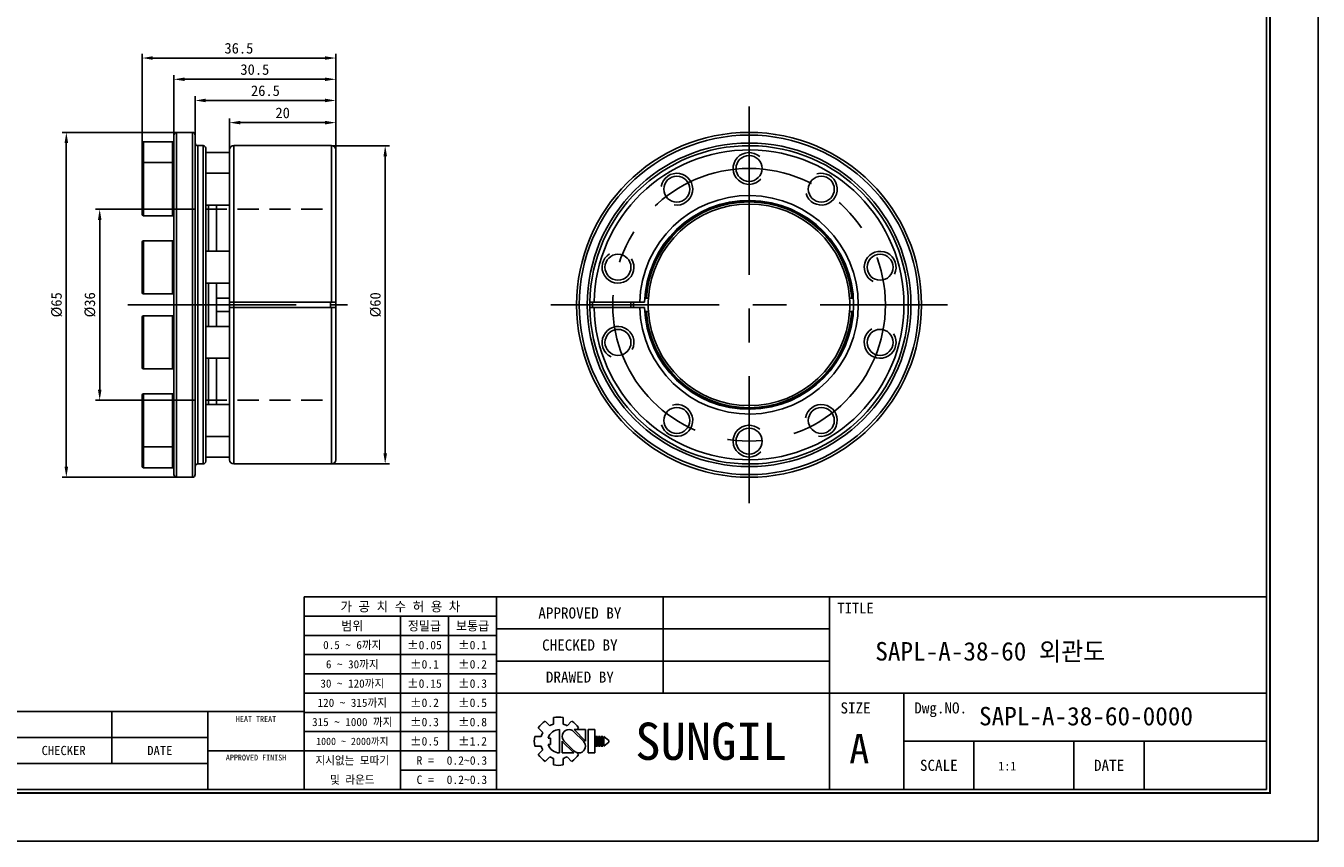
# Model space of a CAD drawing. Header units: millimetres. Extents: x 0 to 414, y 0 to 293.
# Tile 2 of 8: x 171 to 414, y 0 to 154. Entities that reach past the tile are written whole.
import ezdxf
from ezdxf.enums import TextEntityAlignment as Align

# ---------------------------------------------------------------- set-up
doc = ezdxf.new("R2010")
doc.units = ezdxf.units.MM
doc.linetypes.add('CENTER', pattern=[50.8, 31.75, -6.35, 6.35, -6.35])
doc.linetypes.add('DASHED', pattern=[0.75, 0.5, -0.25])
doc.layers.get('DEFPOINTS').update_dxf_attribs({"linetype": 'CONTINUOUS'})
for name, color, linetype in [('center', 1, 'CENTER'), ('hidden', 2, 'DASHED'), ('L1', 7, 'CONTINUOUS'), ('OUTLINE', 7, 'CONTINUOUS'), ('thread', 5, 'CONTINUOUS')]:
    doc.layers.add(name, color=color, linetype=linetype)
doc.dimstyles.get("Standard").update_dxf_attribs({"dimtxt": 2, "dimasz": 2, "dimexe": 0.8, "dimexo": 0, "dimgap": 0.8, "dimtad": 1, "dimdec": 3, "dimzin": 11, "dimdsep": 46, "dimtxsty": 'Standard', "dimcen": 0, "dimclrd": 5, "dimclre": 5, "dimclrt": 3, "dimadec": 0, "dimazin": 0, "dimtfac": 0.6, "dimtdec": 3, "dimtmove": 0, "dimatfit": 3, "dimfxl": 0, "dimtolj": 1, "dimtzin": 11, "dimarcsym": 0})

# ---------------------------------------------------------------- blocks, each defined once
blk = doc.blocks.new('표제란')
at = {"layer": 'L1', "color": 0}
for p, q in [((297, 0), (297, 210)), ((0, 0), (297, 0))]:
    blk.add_line(p, q, dxfattribs=at)
at = {"layer": 'L1'}
for p, q in [((290, 33), (160, 33)), ((160, 33), (160, 7)), ((186, 33), (186, 7)), ((208.5, 33), (208.5, 20)), ((231, 33), (231, 7)), ((186, 30.4), (160, 30.4)), ((173, 30.4), (173, 7)), ((179.5, 30.4), (179.5, 12.2)), ((231, 28.67), (186, 28.67)), ((186, 27.8), (160, 27.8)), ((186, 25.2), (160, 25.2)), ((231, 24.33), (186, 24.33)), ((186, 22.6), (160, 22.6)), ((186, 20), (160, 20)), ((290, 20), (186, 20)), ((241, 20), (241, 7)), ((160, 17.5), (62, 17.5)), ((134, 17.5), (134, 10.5)), ((147, 17.5), (147, 7)), ((186, 17.4), (160, 17.4)), ((192.55, 16.22), (193.17, 15.6)), ((193.7, 16.69), (193.7, 15.81)), ((195, 16.69), (195, 15.81)), ((195.52, 15.6), (196.14, 16.22)), ((147, 14), (62, 14)), ((186, 14.8), (160, 14.8)), ((191.15, 14.15), (192.03, 14.15)), ((191.15, 14.15), (192.03, 14.15)), ((191.63, 15.3), (192.25, 14.68)), ((194.5, 15.08), (194.5, 11.92)), ((197.74, 13.5), (196.41, 14.83)), ((198.02, 13.53), (196.47, 15.08)), ((196.47, 15.08), (198.02, 15.08)), ((196.84, 15.08), (197.06, 15.3)), ((198.02, 15.08), (198.02, 13.5)), ((198.39, 15.08), (198.39, 11.92)), ((198.39, 15.08), (199.26, 15.08)), ((199.26, 15.08), (199.26, 11.92)), ((199.41, 14.15), (199.41, 12.85)), ((199.41, 14.15), (199.62, 14.15)), ((199.62, 14.15), (199.62, 12.85)), ((199.78, 14.15), (199.78, 12.85)), ((199.78, 14.15), (199.99, 14.15)), ((199.99, 14.15), (199.99, 12.85)), ((200.14, 14.15), (200.14, 12.85)), ((200.14, 14.15), (200.36, 14.15)), ((200.36, 14.15), (200.36, 12.85)), ((200.51, 14.15), (200.51, 12.85)), ((200.51, 14.15), (201.16, 13.61)), ((191.15, 12.85), (192.03, 12.85)), ((191.63, 11.7), (192.25, 12.32)), ((192.98, 13.93), (193.28, 13.93)), ((192.98, 13.07), (193.28, 13.07)), ((193.28, 13.93), (193.28, 13.07)), ((194.86, 13.5), (194.86, 11.92)), ((194.86, 13.47), (196.42, 11.92)), ((195.14, 13.5), (196.47, 12.17)), ((199.41, 12.85), (199.62, 12.85)), ((199.78, 12.85), (199.99, 12.85)), ((200.14, 12.85), (200.36, 12.85)), ((201.16, 13.39), (200.51, 12.85)), ((201.16, 13.61), (201.16, 13.5)), ((201.16, 13.61), (201.16, 13.39)), ((201.16, 13.5), (201.16, 13.39)), ((290, 13.5), (241, 13.5)), ((250.5, 13.5), (250.5, 7)), ((264, 13.5), (264, 7)), ((273.5, 13.5), (273.5, 7)), ((147, 10.5), (62, 10.5)), ((147, 12.2), (160, 12.2)), ((186, 12.2), (160, 12.2)), ((192.55, 10.78), (193.17, 11.4)), ((193.7, 11.19), (193.7, 10.31)), ((194.86, 11.92), (196.42, 11.92)), ((195, 11.19), (195, 10.31)), ((195.52, 11.4), (196.14, 10.78)), ((196.79, 11.98), (197.06, 11.7)), ((198.39, 11.92), (199.26, 11.92)), ((186, 9.6), (173, 9.6))]:
    blk.add_line(p, q, dxfattribs=at)
at = {"layer": 'L1', "const_width": 0.25}
blk.add_lwpolyline([(290.5, 6.5), (290.5, 203.5), (10, 203.5), (10, 6.5)], close=True, dxfattribs=at)
at = {"layer": 'L1'}
blk.add_lwpolyline([(290, 7), (290, 203), (10.5, 203), (10.5, 7)], close=True, dxfattribs=at)
for centre, radius, start, end in [((194.35, 13.5), 3.26, 123.4943, 146.5057), ((194.35, 13.5), 2.4, 105.6872, 119.3128), ((194.35, 13.5), 3.26, 78.4943, 101.5057), ((194.35, 13.5), 2.4, 60.6872, 74.3128), ((194.35, 13.5), 3.26, 33.4943, 56.5057), ((194.35, 13.5), 3.26, 168.4943, 191.5057), ((194.35, 13.5), 2.4, 150.6872, 164.3128), ((194.5, 13.5), 1.58, 90, 164.0671), ((195.78, 14.16), 0.919, 43.2202, 225.8282), ((194.35, 13.5), 2.4, 195.6872, 209.3128), ((194.5, 13.5), 1.58, 195.9329, 270), ((197.1, 12.84), 0.919, 223.2202, 45.8282), ((194.35, 13.5), 3.26, 213.4943, 236.5057), ((194.35, 13.5), 2.4, 240.6872, 254.3128), ((194.35, 13.5), 2.4, 285.6872, 299.3128), ((194.35, 13.5), 3.26, 303.4943, 326.5057), ((194.35, 13.5), 3.26, 258.4943, 281.5057)]:
    blk.add_arc(centre, radius, start, end, dxfattribs=at)
for p in [(208.5, 28.67), (208.5, 24.33)]:
    blk.add_point(p, dxfattribs=at)
for s, height, p in [('가 공 치 수 허 용 차', 1.3, (173, 31.7)), ('APPROVED BY', 1.5, (197.25, 30.83)), ('TITLE', 1.444, (234.5, 31.5)), ('범위', 1.25, (166.5, 29.1)), ('정밀급', 1.25, (176.25, 29.1)), ('보통급', 1.25, (182.75, 29.1)), ('0.5 ~ 6까지', 1.1, (166.5, 26.5)), ('%%P0.05', 1.15, (176.25, 26.5)), ('%%P0.1', 1.15, (182.75, 26.5)), ('CHECKED BY', 1.5, (197.25, 26.5)), ('6 ~ 30까지', 1.1, (166.5, 23.9)), ('%%P0.1', 1.15, (176.25, 23.9)), ('%%P0.2', 1.15, (182.75, 23.9)), ('DRAWED BY', 1.5, (197.25, 22.17)), ('30 ~ 120까지', 1.1, (166.5, 21.3)), ('%%P0.15', 1.15, (176.25, 21.3)), ('%%P0.3', 1.15, (182.75, 21.3)), ('120 ~ 315까지', 1.1, (166.5, 18.7)), ('%%P0.2', 1.15, (176.25, 18.7)), ('%%P0.5', 1.15, (182.75, 18.7)), ('SIZE', 1.5, (234.5, 18)), ('Dwg.NO.', 1.5, (246, 18)), ('HEAT TREAT', 0.8, (153.5, 16.5)), ('315 ~ 1000 까지', 1.1, (166.5, 16.1)), ('%%P0.3', 1.15, (176.25, 16.1)), ('%%P0.8', 1.15, (182.75, 16.1)), ('SUNGIL', 5.032, (215, 13.5)), ('1000 ~ 2000까지', 0.99, (166.5, 13.49)), ('%%P0.5', 1.15, (176.25, 13.5)), ('%%P1.2', 1.15, (182.75, 13.5)), ('A', 4, (235, 12.5)), ('CHECKER', 1.25, (127.5, 12.25)), ('DATE', 1.25, (140.5, 12.25)), ('APPROVED FINISH', 0.8, (153.5, 11.3)), ('지시없는 모따기', 1.1, (166.5, 10.9)), ('R = ', 1.15, (176.75, 10.9)), ('SCALE', 1.5, (245.75, 10.25)), ('DATE', 1.5, (268.75, 10.25)), ('및 라운드', 1.1, (166.5, 8.3)), ('C = ', 1.15, (176.75, 8.3))]:
    blk.add_text(s, height=height, dxfattribs=at).set_placement(p, align=Align.MIDDLE_CENTER)
for tag, p in [('필렛', (179.25, 10.9)), ('모따기', (179.25, 8.3))]:
    blk.add_attdef(tag, text='', height=1.15, dxfattribs=at).set_placement(p, align=Align.MIDDLE_LEFT)
at = {"layer": 'OUTLINE', "ltscale": 0.5}
for tag, p, height in [('TITLE', (237.17, 24.41), 2.5), ('도번', (251.18, 15.64), 2.5), ('SCALE', (253.78, 9.55), 1.2), ('DATE', (277.02, 9.51), 1.2)]:
    blk.add_attdef(tag, p, '', height=height, dxfattribs=at)
blk = doc.blocks.new('*D36')
at = {"layer": 'DEFPOINTS', "color": 0}
for p in [(198.65, 119.1), (184.66, 83.1), (198.65, 83.1)]:
    blk.add_point(p, dxfattribs=at)
at = {"layer": 'OUTLINE', "color": 5, "lineweight": -2}
for p, q in [((198.65, 119.1), (183.86, 119.1)), ((184.66, 117.1), (184.66, 85.1)), ((198.65, 83.1), (183.86, 83.1))]:
    blk.add_line(p, q, dxfattribs=at)
at = {"layer": 'OUTLINE', "color": 5}
for points in [[(184.33, 117.1), (185, 117.1), (184.66, 119.1)], [(184.33, 85.1), (185, 85.1), (184.66, 83.1)]]:
    blk.add_solid(points, dxfattribs=at)
at = {"layer": 'OUTLINE', "color": 3, "insert": (182.84, 101.1), "char_height": 2, "attachment_point": 5, "rotation": 90}
blk.add_mtext('\\A1;%%c36', dxfattribs=at)
blk = doc.blocks.new('*D37')
at = {"layer": 'DEFPOINTS', "color": 0}
for p in [(199.15, 133.6), (178.37, 68.6), (199.15, 68.6)]:
    blk.add_point(p, dxfattribs=at)
at = {"layer": 'OUTLINE', "color": 5, "lineweight": -2}
for p, q in [((199.15, 133.6), (177.57, 133.6)), ((178.37, 131.6), (178.37, 70.6)), ((199.15, 68.6), (177.57, 68.6))]:
    blk.add_line(p, q, dxfattribs=at)
at = {"layer": 'OUTLINE', "color": 5}
for points in [[(178.04, 131.6), (178.71, 131.6), (178.37, 133.6)], [(178.04, 70.6), (178.71, 70.6), (178.37, 68.6)]]:
    blk.add_solid(points, dxfattribs=at)
at = {"layer": 'OUTLINE', "color": 3, "insert": (176.55, 101.1), "char_height": 2, "attachment_point": 5, "rotation": 90}
blk.add_mtext('\\A1;%%c65', dxfattribs=at)
blk = doc.blocks.new('*D38')
at = {"layer": 'DEFPOINTS', "color": 0}
for p in [(228.35, 131.1), (228.35, 71.1), (238.47, 71.1)]:
    blk.add_point(p, dxfattribs=at)
at = {"layer": 'OUTLINE', "color": 5, "lineweight": -2}
for p, q in [((228.35, 131.1), (239.27, 131.1)), ((238.47, 129.1), (238.47, 73.1)), ((228.35, 71.1), (239.27, 71.1))]:
    blk.add_line(p, q, dxfattribs=at)
at = {"layer": 'OUTLINE', "color": 5}
for points in [[(238.14, 129.1), (238.81, 129.1), (238.47, 131.1)], [(238.14, 73.1), (238.81, 73.1), (238.47, 71.1)]]:
    blk.add_solid(points, dxfattribs=at)
at = {"layer": 'OUTLINE', "color": 3, "insert": (236.65, 101.1), "char_height": 2, "attachment_point": 5, "rotation": 90}
blk.add_mtext('\\A1;%%c60', dxfattribs=at)
blk = doc.blocks.new('*D39')
at = {"layer": 'DEFPOINTS', "color": 0}
for p in [(209.15, 135.44), (209.15, 129.8), (229.15, 130.3)]:
    blk.add_point(p, dxfattribs=at)
at = {"layer": 'OUTLINE', "color": 5, "lineweight": -2}
for p, q in [((209.15, 129.8), (209.15, 136.24)), ((227.15, 135.44), (211.15, 135.44)), ((229.15, 130.3), (229.15, 136.24))]:
    blk.add_line(p, q, dxfattribs=at)
at = {"layer": 'OUTLINE', "color": 5}
for points in [[(211.15, 135.78), (211.15, 135.11), (209.15, 135.44)], [(227.15, 135.78), (227.15, 135.11), (229.15, 135.44)]]:
    blk.add_solid(points, dxfattribs=at)
at = {"layer": 'OUTLINE', "color": 3, "insert": (219.15, 137.27), "char_height": 2, "attachment_point": 5}
blk.add_mtext('\\A1;20', dxfattribs=at)
blk = doc.blocks.new('*D40')
at = {"layer": 'DEFPOINTS', "color": 0}
for p in [(202.65, 139.62), (202.65, 133.1), (229.15, 130.3)]:
    blk.add_point(p, dxfattribs=at)
at = {"layer": 'OUTLINE', "color": 5, "lineweight": -2}
for p, q in [((202.65, 133.1), (202.65, 140.42)), ((227.15, 139.62), (204.65, 139.62)), ((229.15, 130.3), (229.15, 140.42))]:
    blk.add_line(p, q, dxfattribs=at)
at = {"layer": 'OUTLINE', "color": 5}
for points in [[(204.65, 139.96), (204.65, 139.29), (202.65, 139.62)], [(227.15, 139.96), (227.15, 139.29), (229.15, 139.62)]]:
    blk.add_solid(points, dxfattribs=at)
at = {"layer": 'OUTLINE', "color": 3, "insert": (215.9, 141.45), "char_height": 2, "attachment_point": 5}
blk.add_mtext('\\A1;26.5', dxfattribs=at)
blk = doc.blocks.new('*D41')
at = {"layer": 'DEFPOINTS', "color": 0}
for p in [(198.65, 143.61), (198.65, 132.91), (229.15, 130.3)]:
    blk.add_point(p, dxfattribs=at)
at = {"layer": 'OUTLINE', "color": 5, "lineweight": -2}
for p, q in [((198.65, 132.91), (198.65, 144.41)), ((229.15, 130.3), (229.15, 144.41)), ((227.15, 143.61), (200.65, 143.61))]:
    blk.add_line(p, q, dxfattribs=at)
at = {"layer": 'OUTLINE', "color": 5}
for points in [[(200.65, 143.94), (200.65, 143.28), (198.65, 143.61)], [(227.15, 143.94), (227.15, 143.28), (229.15, 143.61)]]:
    blk.add_solid(points, dxfattribs=at)
at = {"layer": 'OUTLINE', "color": 3, "insert": (213.9, 145.44), "char_height": 2, "attachment_point": 5}
blk.add_mtext('\\A1;30.5', dxfattribs=at)
blk = doc.blocks.new('*D42')
at = {"layer": 'DEFPOINTS', "color": 0}
for p in [(192.65, 147.62), (192.65, 131.26), (229.15, 130.3)]:
    blk.add_point(p, dxfattribs=at)
at = {"layer": 'OUTLINE', "color": 5, "lineweight": -2}
for p, q in [((192.65, 131.26), (192.65, 148.42)), ((227.15, 147.62), (194.65, 147.62)), ((229.15, 130.3), (229.15, 148.42))]:
    blk.add_line(p, q, dxfattribs=at)
at = {"layer": 'OUTLINE', "color": 5}
for points in [[(194.65, 147.95), (194.65, 147.29), (192.65, 147.62)], [(227.15, 147.95), (227.15, 147.29), (229.15, 147.62)]]:
    blk.add_solid(points, dxfattribs=at)
at = {"layer": 'OUTLINE', "color": 3, "insert": (210.9, 149.45), "char_height": 2, "attachment_point": 5}
blk.add_mtext('\\A1;36.5', dxfattribs=at)

msp = doc.modelspace()

# ---------------------------------------------------------------- linework, layer by layer
at = {"layer": 'center'}
for p, q in [((307.0528, 138.4762), (307.0528, 63.7262)), ((189.9377, 101.1012), (231.3915, 101.1012)), ((269.6778, 101.1012), (344.4278, 101.1012))]:
    msp.add_line(p, q, dxfattribs=at)
msp.add_circle((307.0528, 101.1012), 25.7, dxfattribs=at)
at = {"layer": 'hidden', "ltscale": 8}
for p, q in [((198.6526, 119.1012), (228.6525, 119.1012)), ((198.6526, 83.1012), (228.6525, 83.1012))]:
    msp.add_line(p, q, dxfattribs=at)
at = {"layer": 'OUTLINE'}
for p, q in [((192.6526, 127.6461), (192.6526, 131.5512)), ((198.4026, 131.8012), (192.9026, 131.8012)), ((192.9026, 131.8012), (192.9026, 127.8961)), ((198.4026, 127.8961), (198.4026, 131.8012)), ((198.6526, 101.1012), (198.6526, 133.1012)), ((202.1526, 133.6012), (199.1526, 133.6012)), ((199.1526, 101.1012), (199.1526, 133.6012)), ((202.1526, 101.1012), (202.1526, 133.6012)), ((202.6526, 101.1012), (202.6526, 133.1012)), ((204.1526, 131.1012), (203.1526, 131.1012)), ((203.1526, 101.1012), (203.1526, 131.1012)), ((204.1526, 101.1012), (204.1526, 131.1012)), ((204.6526, 101.1012), (204.6526, 130.6012)), ((209.1525, 129.8012), (204.6526, 129.8012)), ((209.1525, 130.3012), (209.1525, 101.6012)), ((228.3525, 131.1012), (209.9525, 131.1012)), ((209.9525, 131.1012), (209.9525, 101.6012)), ((228.3525, 131.1012), (228.3525, 101.6012)), ((229.1525, 130.3012), (229.1525, 101.6012)), ((192.6526, 118.1461), (192.6526, 127.6461)), ((198.4026, 127.8961), (192.9026, 127.8961)), ((192.9026, 127.8961), (192.9026, 117.8961)), ((198.4026, 117.8961), (198.4026, 127.8961)), ((209.1525, 125.8961), (204.6526, 125.8961)), ((204.6526, 119.8961), (209.1525, 119.8961)), ((205.1526, 111.1851), (205.1526, 119.8961)), ((206.6526, 111.1851), (206.6526, 119.8961)), ((192.9026, 117.8961), (198.4026, 117.8961)), ((192.6526, 103.4351), (192.6526, 112.9351)), ((198.4026, 113.1851), (192.9026, 113.1851)), ((192.9026, 113.1851), (192.9026, 103.1851)), ((198.4026, 103.1851), (198.4026, 113.1851)), ((209.1525, 111.1851), (204.6526, 111.1851)), ((204.6526, 105.1851), (209.1525, 105.1851)), ((205.1526, 101.1012), (205.1526, 105.1851)), ((206.6526, 102.3512), (206.6526, 105.1851)), ((192.9026, 103.1851), (198.4026, 103.1851)), ((206.6526, 99.8512), (206.6526, 102.3512)), ((206.6526, 102.3512), (209.1525, 102.3512)), ((287.6931, 102.3512), (287.5546, 102.3512)), ((326.5509, 102.3512), (326.4124, 102.3512)), ((198.6526, 69.1012), (198.6526, 101.1012)), ((199.1526, 68.6012), (199.1526, 101.1012)), ((202.1526, 68.6012), (202.1526, 101.1012)), ((202.6526, 69.1012), (202.6526, 101.1012)), ((203.1526, 71.1012), (203.1526, 101.1012)), ((204.1526, 71.1012), (204.1526, 101.1012)), ((204.6526, 71.6012), (204.6526, 101.1012)), ((205.1526, 97.0173), (205.1526, 101.1012)), ((209.1525, 100.6011), (209.1525, 101.6012)), ((209.1525, 100.6012), (209.1525, 71.9012)), ((209.9525, 101.6012), (228.3525, 101.6012)), ((228.3525, 100.6012), (209.9525, 100.6012)), ((209.9525, 100.6012), (209.9525, 71.1012)), ((209.963, 100.601), (209.963, 101.6014)), ((228.163, 100.6012), (228.163, 101.6012)), ((228.3525, 100.6012), (228.3525, 71.1012)), ((229.1525, 100.6013), (229.1525, 101.6012)), ((229.1525, 100.6012), (229.1525, 71.9012)), ((277.857, 101.6012), (286.4641, 101.6012)), ((286.4641, 100.6012), (277.857, 100.6012)), ((192.6526, 97.1957), (192.6526, 98.7673)), ((198.4026, 99.0173), (192.9026, 99.0173)), ((192.9026, 99.0173), (192.9026, 97.363)), ((198.4026, 97.363), (198.4026, 99.0173)), ((206.6526, 97.0173), (206.6526, 99.8512)), ((209.1525, 99.8512), (206.6526, 99.8512)), ((287.5546, 99.8512), (287.6931, 99.8512)), ((326.4124, 99.8512), (326.5509, 99.8512)), ((192.6526, 89.2673), (192.6526, 97.1957)), ((192.9026, 97.363), (192.9026, 89.0173)), ((198.4026, 89.0173), (198.4026, 97.363)), ((209.1525, 97.0173), (204.6526, 97.0173)), ((204.6526, 91.0173), (209.1525, 91.0173)), ((205.1526, 82.3064), (205.1526, 91.0173)), ((206.6526, 82.3064), (206.6526, 91.0173)), ((192.9026, 89.0173), (198.4026, 89.0173)), ((192.6526, 74.5564), (192.6526, 84.0564)), ((198.4026, 84.3064), (192.9026, 84.3064)), ((192.9026, 84.3064), (192.9026, 74.3064)), ((198.4026, 74.3064), (198.4026, 84.3064)), ((209.1525, 82.3064), (204.6526, 82.3064)), ((204.6526, 76.3064), (209.1525, 76.3064)), ((192.6526, 72.8841), (192.6526, 74.5564)), ((192.9026, 74.3064), (198.4026, 74.3064)), ((192.9026, 74.3064), (192.9026, 72.7516)), ((198.4026, 72.7516), (198.4026, 74.3064)), ((192.6526, 70.6512), (192.6526, 72.8841)), ((192.9026, 72.7516), (192.9026, 70.4012)), ((198.4026, 70.4012), (198.4026, 72.7516)), ((203.1526, 71.1012), (204.1526, 71.1012)), ((204.6526, 72.4012), (209.1525, 72.4012)), ((209.9525, 71.1012), (228.3525, 71.1012)), ((192.9026, 70.4012), (198.4026, 70.4012)), ((199.1526, 68.6012), (202.1526, 68.6012))]:
    msp.add_line(p, q, dxfattribs=at)
at = {"layer": 'OUTLINE', "flags": 128}
for points in [[(277.0569, 100.6012), (277.0528, 101.1012), (277.0569, 101.6012)], [(277.557, 100.6008), (277.5528, 101.1012), (277.557, 101.602)], [(284.7584, 100.6012), (284.7527, 101.1012), (284.7584, 101.6012)]]:
    msp.add_lwpolyline(points, dxfattribs=at)
at = {"layer": 'OUTLINE'}
for centre, radius in [((307.0528, 101.1012), 32.5), ((307.0528, 101.1012), 32), ((307.0528, 101.1012), 30.5), ((307.0528, 126.8012), 2.45), ((293.4338, 122.8961), 2.45), ((320.6717, 122.8961), 2.45), ((282.3483, 108.1851), 2.45), ((331.7572, 108.1851), 2.45), ((282.3483, 94.0173), 2.45), ((331.7572, 94.0173), 2.45), ((293.4338, 79.3064), 2.45), ((320.6717, 79.3064), 2.45), ((307.0528, 75.4012), 2.45)]:
    msp.add_circle(centre, radius, dxfattribs=at)
for centre, radius, start, end in [((192.9026, 131.5512), 0.25, 90, 180), ((198.4026, 131.5512), 0.25, 0, 90), ((199.1526, 133.1012), 0.5, 90, 180), ((202.1526, 133.1012), 0.5, 0, 90), ((203.1526, 131.6012), 0.5, 180, 270), ((204.1526, 130.6012), 0.5, 0, 90), ((209.9525, 130.3012), 0.8, 90, 180), ((228.3525, 130.3012), 0.8, 360, 90), ((307.0528, 101.1012), 30, 180.954974, 179.045026), ((307.0528, 101.1012), 29.2, 180.98114, 179.01886), ((192.9026, 127.6461), 0.25, 90, 180), ((198.4026, 127.6461), 0.25, 0, 90), ((307.0528, 101.1012), 20.5947, 181.391167, 178.608833), ((307.0528, 101.1012), 19.6947, 181.454372, 178.547478), ((307.0528, 101.1012), 19.5382, 3.668129, 176.331871), ((307.0528, 101.1012), 19.4, 3.694298, 176.305702), ((307.0528, 101.1012), 19, 3.772184, 176.227816), ((192.9026, 118.1461), 0.25, 180, 270), ((198.4026, 118.1461), 0.25, 270, 0), ((192.9026, 112.9351), 0.25, 90, 180), ((198.4026, 112.9351), 0.25, 0, 90), ((192.9026, 103.4351), 0.25, 180, 270), ((198.4026, 103.4351), 0.25, 270, 0), ((307.0528, 101.1012), 19, 176.227816, 183.772184), ((307.0528, 101.1012), 19, 356.227816, 3.772184), ((307.0528, 101.1012), 21.8, 178.685762, 181.314238), ((192.9026, 98.7673), 0.25, 90, 180), ((198.4026, 98.7673), 0.25, 0, 90), ((307.0528, 101.1012), 19.5382, 183.668129, 356.331871), ((307.0528, 101.1012), 19.4, 183.694298, 356.305702), ((307.0528, 101.1012), 19, 183.772184, 356.227816), ((192.9026, 89.2673), 0.25, 180, 270), ((198.4026, 89.2673), 0.25, 270, 0), ((192.9026, 84.0564), 0.25, 90, 180), ((198.4026, 84.0564), 0.25, 0, 90), ((192.9026, 74.5564), 0.25, 180, 270), ((198.4026, 74.5564), 0.25, 270, 0), ((192.9026, 70.6512), 0.25, 180, 270), ((198.4026, 70.6512), 0.25, 270, 0), ((203.1526, 70.6012), 0.5, 90, 180), ((204.1526, 71.6012), 0.5, 270, 0), ((209.9525, 71.9012), 0.8, 180, 270), ((228.3525, 71.9012), 0.8, 270, 0), ((199.1526, 69.1012), 0.5, 180, 270), ((202.1526, 69.1012), 0.5, 270, 0)]:
    msp.add_arc(centre, radius, start, end, dxfattribs=at)
for points, knots in [([(287.4312, 102.3512), (287.4419, 102.3512), (287.4804, 102.3512), (287.5235, 102.3512), (287.5546, 102.3512)], [0, 0, 0, 0, 0.27688327, 1, 1, 1, 1]), ([(287.6931, 102.3512), (287.7975, 102.3512), (287.9021, 102.3512), (288.05, 102.3512), (288.0939, 102.3512), (288.0939, 102.3512)], [0, 0, 0, 0, 0.5, 0.5, 1, 1, 1, 1]), ([(326.0116, 102.3512), (326.0116, 102.3512), (326.0548, 102.3512), (326.203, 102.3512), (326.3082, 102.3512), (326.4124, 102.3512)], [0, 0, 0, 0, 0.5, 0.5, 1, 1, 1, 1]), ([(326.5509, 102.3512), (326.5536, 102.3512), (326.597, 102.3512), (326.6394, 102.3512), (326.6791, 102.3512)], [0, 0, 0, 0, 0.06081798, 1, 1, 1, 1]), ([(209.1525, 101.6012), (209.1525, 101.6012), (209.2382, 101.6012), (209.5355, 101.6012), (209.7422, 101.6012), (209.9525, 101.6012)], [0, 0, 0, 0, 0.5, 0.5, 1, 1, 1, 1]), ([(209.9525, 100.6012), (209.8481, 100.6012), (209.7436, 100.6012), (209.5496, 100.6012), (209.4598, 100.6012), (209.2391, 100.6012), (209.1525, 100.6012), (209.1525, 100.6012)], [0, 0, 0, 0, 0.25, 0.25, 0.5, 0.5, 1, 1, 1, 1]), ([(228.3525, 101.6012), (228.4569, 101.6012), (228.5615, 101.6012), (228.7555, 101.6012), (228.8452, 101.6012), (229.066, 101.6012), (229.1525, 101.6012), (229.1525, 101.6012)], [0, 0, 0, 0, 0.25, 0.25, 0.5, 0.5, 1, 1, 1, 1]), ([(229.1525, 100.6012), (229.1525, 100.6012), (229.0669, 100.6012), (228.7695, 100.6012), (228.5629, 100.6012), (228.3525, 100.6012)], [0, 0, 0, 0, 0.5, 0.5, 1, 1, 1, 1]), ([(277.0569, 101.6012), (277.0569, 101.6012), (277.0776, 101.6012), (277.1579, 101.6012), (277.2181, 101.6012), (277.4394, 101.6012), (277.648, 101.6012), (277.857, 101.6012)], [0, 0, 0, 0, 0.25, 0.25, 0.5, 0.5, 1, 1, 1, 1]), ([(277.857, 100.6012), (277.647, 100.6012), (277.4399, 100.6012), (277.1426, 100.6012), (277.0569, 100.6012), (277.0569, 100.6012)], [0, 0, 0, 0, 0.5, 0.5, 1, 1, 1, 1]), ([(286.4641, 101.6012), (286.5092, 101.6012), (286.6174, 101.6012), (286.8208, 101.6012), (287.0546, 101.6012), (287.251, 101.6012), (287.3558, 101.6012), (287.3556, 101.6012), (287.3556, 101.6012)], [0, 0, 0, 0, 0.0957702, 0.23008485, 0.44451122, 0.65893993, 0.87332169, 1, 1, 1, 1]), ([(287.363, 100.6012), (287.3544, 100.6012), (287.337, 100.6012), (287.1864, 100.6012), (286.9884, 100.6012), (286.7506, 100.6012), (286.5789, 100.6012), (286.4711, 100.6012), (286.4641, 100.6012)], [0, 0, 0, 0, 0.20805763, 0.42229065, 0.63656496, 0.7706662, 0.98508378, 1, 1, 1, 1]), ([(287.5546, 99.8512), (287.5525, 99.8512), (287.5055, 99.8512), (287.4523, 99.8512), (287.4113, 99.8512), (287.4092, 99.8512)], [0, 0, 0, 0, 0.04218781, 0.94893541, 1, 1, 1, 1]), ([(288.0939, 99.8512), (288.0939, 99.8512), (288.0512, 99.8512), (287.9014, 99.8512), (287.7975, 99.8512), (287.6931, 99.8512)], [0, 0, 0, 0, 0.5, 0.5, 1, 1, 1, 1]), ([(326.4124, 99.8512), (326.3074, 99.8512), (326.2034, 99.8512), (326.0549, 99.8512), (326.0116, 99.8512), (326.0116, 99.8512)], [0, 0, 0, 0, 0.5, 0.5, 1, 1, 1, 1]), ([(326.6756, 99.8512), (326.665, 99.8512), (326.6261, 99.8512), (326.5826, 99.8512), (326.5509, 99.8512)], [0, 0, 0, 0, 0.27252453, 1, 1, 1, 1])]:
    msp.add_open_spline(points, degree=3, knots=knots, dxfattribs=at)
at = {"layer": 'thread'}
for centre, start, end in [((307.0528, 126.8012), 48, 318), ((293.4338, 122.8961), 260, 170), ((320.6717, 122.8961), 196, 106), ((282.3483, 108.1851), 122, 32), ((331.7572, 108.1851), 334, 244), ((282.3483, 94.0173), 334, 244), ((331.7572, 94.0173), 122, 32), ((293.4338, 79.3064), 196, 106), ((320.6717, 79.3064), 260, 170), ((307.0528, 75.4012), 48, 318)]:
    msp.add_arc(centre, 3, start, end, dxfattribs=at)

# ---------------------------------------------------------------- block references
at = {"layer": 'OUTLINE'}
ref = msp.add_blockref('표제란', (0, 0), dxfattribs=dict(at, xscale=1.394994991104, yscale=1.394994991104, zscale=1.394994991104))
ref.add_attrib('SCALE', '1:1', (354.0233, 13.3257), dxfattribs={"ltscale": 0.5, "height": 1.67399})
ref.add_attrib('도번', 'SAPL-A-38-60-0000', (350.3965, 21.8211), dxfattribs={"ltscale": 0.5, "height": 3.487487})
ref.add_attrib('TITLE', 'SAPL-A-38-60 외관도', (330.845, 34.0461), dxfattribs={"ltscale": 0.5, "height": 3.487487})
ref.add_attrib('필렛', '0.2~0.3', dxfattribs={"layer": 'L1', "height": 1.60424}).set_placement((250.0529, 15.2054), align=Align.MIDDLE_LEFT)
ref.add_attrib('모따기', '0.2~0.3', dxfattribs={"layer": 'L1', "height": 1.60424}).set_placement((250.0529, 11.5785), align=Align.MIDDLE_LEFT)

# ---------------------------------------------------------------- dimensions: what is measured, and where the dimension line sits
for base, p2, picture, middle in [((192.6526, 147.6199), (192.6526, 131.2557), '*D42', (210.9026, 149.4452)), ((198.6526, 143.6115), (198.6526, 132.9145), '*D41', (213.9026, 145.4368)), ((202.6526, 139.6224), (202.6526, 133.1012), '*D40', (215.9026, 141.4477)), ((209.1525, 135.4427), (209.1525, 129.8012), '*D39', (219.1525, 137.268))]:
    dim = msp.add_linear_dim(base=base, p1=(229.1525, 130.3012), p2=p2, dimstyle='Standard', dxfattribs=at)
    dim.commit()
    dim.dimension.update_dxf_attribs({"geometry": picture, "text_midpoint": middle})
for base, p1, p2, picture, middle in [((178.3738, 68.6012), (199.1526, 133.6012), (199.1526, 68.6012), '*D37', (176.5485, 101.1012)), ((238.4746, 71.1012), (228.3525, 131.1012), (228.3525, 71.1012), '*D38', (236.6493, 101.1012)), ((184.6637, 83.1012), (198.6526, 119.1012), (198.6526, 83.1012), '*D36', (182.8384, 101.1012))]:
    dim = msp.add_linear_dim(base=base, p1=p1, p2=p2, angle=90, text='%%c<>', dimstyle='Standard', dxfattribs=at)
    dim.commit()
    dim.dimension.update_dxf_attribs({"geometry": picture, "text_midpoint": middle})

doc.saveas('drawing.dxf')
